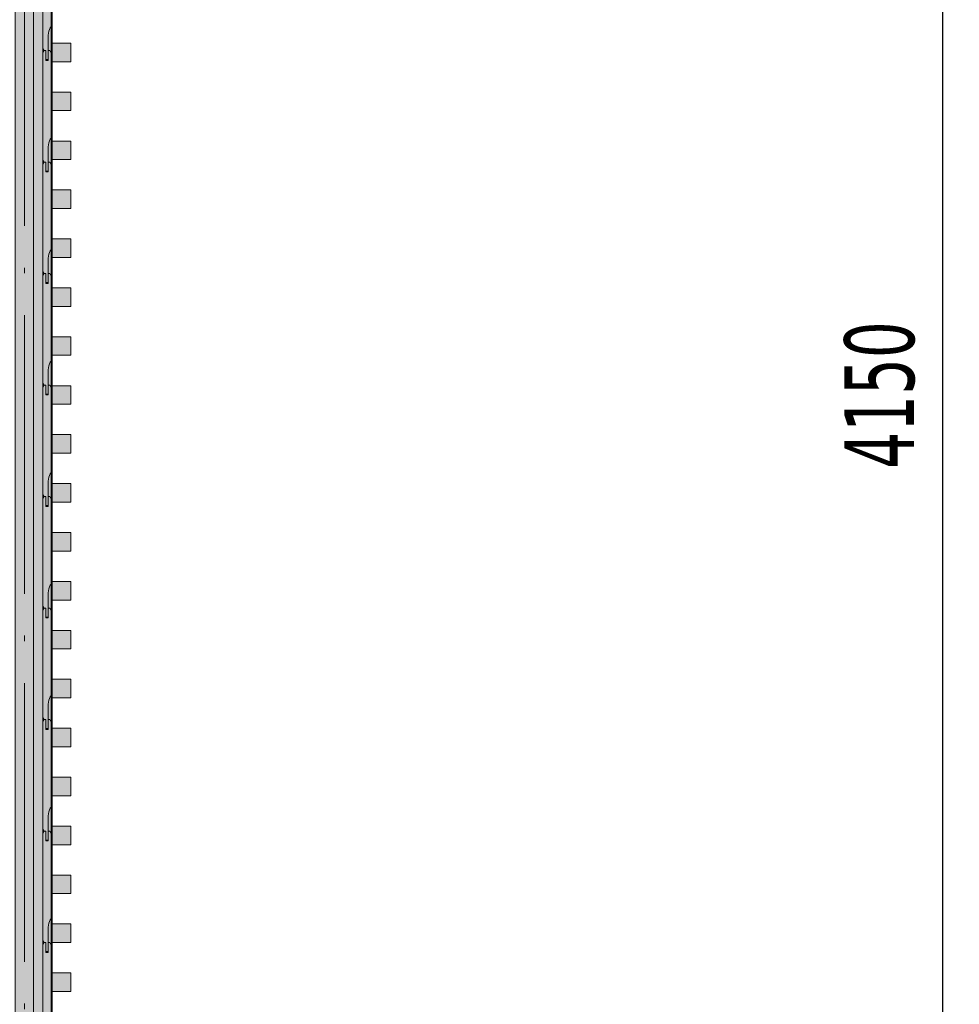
# Model space of a CAD drawing. Header units: millimetres. Extents: x 0 to 1517, y -116 to 725.
# Tile 94 of 256: x 785 to 819, y 99 to 135. Entities that reach past the tile are written whole.
import ezdxf

# ---------------------------------------------------------------- set-up
doc = ezdxf.new("R2010")
doc.units = ezdxf.units.MM
doc.linetypes.add('CADWORK_5', pattern=[13.2, 10, -1.5, 0.2, -1.5])
doc.layers.add('Ech.1_75', color=7, linetype='Continuous')
doc.styles.add('tahoma-z-r', font='txt', dxfattribs={"width": 0.704918})
doc.dimstyles.new('ISO-25', dxfattribs={"dimtxt": 2.5, "dimasz": 2.5, "dimexe": 1.25, "dimexo": 0.625, "dimtad": 1, "dimtxsty": 'Standard', "dimcen": 2.5, "dimadec": 0, "dimazin": 0, "dimtfac": 1, "dimtmove": 0, "dimatfit": 3, "dimfxl": 1, "dimarcsym": 0})

# ---------------------------------------------------------------- blocks, each defined once
blk = doc.blocks.new('cw-dimension-symbol2')
at = {"color": 0, "linetype": 'Continuous', "lineweight": -2}
for p, q in [((-1, 0), (1, 0)), ((-0.5, -0.5), (0.5, 0.5))]:
    blk.add_line(p, q, dxfattribs=at)
blk = doc.blocks.new('*D211')
at = {"layer": 'Defpoints', "color": 0}
for p in [(816.193, 148.988), (816.193, 93.655), (818.193, 93.655)]:
    blk.add_point(p, dxfattribs=at)
at = {"layer": 'Ech.1_75', "color": 0, "linetype": 'Continuous', "lineweight": -2}
for p, q in [((816.193, 148.988), (818.793, 148.988)), ((818.193, 148.388), (818.193, 94.255)), ((816.193, 93.655), (818.793, 93.655))]:
    blk.add_line(p, q, dxfattribs=at)
at = {"layer": 'Ech.1_75', "color": 0, "lineweight": -2, "xscale": 0.6000000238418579, "yscale": 0.6000000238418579, "zscale": 0.6000000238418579}
for p, rotation in [((818.193, 148.988), 90), ((818.193, 93.655), 270)]:
    blk.add_blockref('cw-dimension-symbol2', p, dxfattribs=dict(at, rotation=rotation))
at = {"layer": 'Ech.1_75', "color": 7, "linetype": 'Continuous', "lineweight": 5, "insert": (815.943, 121.322), "char_height": 2.5, "attachment_point": 5, "rotation": 90, "style": 'tahoma-z-r'}
blk.add_mtext('4150', dxfattribs=at)

msp = doc.modelspace()

# ---------------------------------------------------------------- hatches: boundary and pattern name
at = {"layer": 'Ech.1_75', "linetype": 'Continuous', "lineweight": 5, "true_color": 0xd4c4b3, "transparency": 33554687}
for points in [[(784.916, 88.6), (785.582, 88.6), (785.582, 166.736), (784.916, 166.736), (784.916, 88.6)], [(785.582, 94.655), (785.916, 94.655), (785.916, 147.788), (786.209, 147.788), (786.209, 94.655), (786.249, 94.655), (786.249, 147.988), (785.582, 147.988), (785.582, 94.655)]]:
    msp.add_hatch(color=9, dxfattribs=at).paths.add_polyline_path(points)
at = {"layer": 'Ech.1_75', "linetype": 'Continuous', "lineweight": 5, "true_color": 0xeae1d7, "transparency": 33554687}
for points in [[(786.109, 137.322), (786.016, 137.322), (786.016, 137.678), (785.956, 137.678), (785.916, 137.589), (785.916, 133.767), (785.956, 133.678), (786.022, 133.678), (786.022, 133.352), (786.102, 133.352), (786.102, 134.144), (786.102, 134.154), (786.106, 134.224), (786.115, 134.301), (786.131, 134.373), (786.152, 134.438), (786.179, 134.493), (786.209, 134.537), (786.209, 137.589), (786.169, 137.678), (786.109, 137.678), (786.109, 137.322)], [(786.102, 133.322), (786.109, 133.322), (786.109, 133.678), (786.169, 133.678), (786.209, 133.589), (786.209, 134.537), (786.179, 134.493), (786.152, 134.438), (786.131, 134.373), (786.115, 134.301), (786.106, 134.224), (786.102, 134.154), (786.102, 134.144), (786.102, 133.322)], [(785.916, 133.589), (785.956, 133.678), (785.916, 133.767), (785.916, 133.589)], [(786.109, 133.322), (786.016, 133.322), (786.016, 133.678), (785.956, 133.678), (785.916, 133.589), (785.916, 129.767), (785.956, 129.678), (786.022, 129.678), (786.022, 129.352), (786.102, 129.352), (786.102, 130.144), (786.102, 130.154), (786.106, 130.224), (786.115, 130.301), (786.131, 130.373), (786.152, 130.438), (786.179, 130.493), (786.209, 130.537), (786.209, 133.589), (786.169, 133.678), (786.109, 133.678), (786.109, 133.322)], [(786.022, 133.678), (786.016, 133.678), (786.016, 133.322), (786.022, 133.322), (786.022, 133.678)], [(786.022, 133.322), (786.102, 133.322), (786.102, 133.352), (786.022, 133.352), (786.022, 133.322)], [(786.102, 129.322), (786.109, 129.322), (786.109, 129.678), (786.169, 129.678), (786.209, 129.589), (786.209, 130.537), (786.179, 130.493), (786.152, 130.438), (786.131, 130.373), (786.115, 130.301), (786.106, 130.224), (786.102, 130.154), (786.102, 130.144), (786.102, 129.322)], [(785.916, 129.589), (785.956, 129.678), (785.916, 129.767), (785.916, 129.589)], [(786.109, 129.322), (786.016, 129.322), (786.016, 129.678), (785.956, 129.678), (785.916, 129.589), (785.916, 125.767), (785.956, 125.678), (786.022, 125.678), (786.022, 125.352), (786.102, 125.352), (786.102, 126.144), (786.102, 126.154), (786.106, 126.224), (786.115, 126.301), (786.131, 126.373), (786.152, 126.438), (786.179, 126.493), (786.209, 126.537), (786.209, 129.589), (786.169, 129.678), (786.109, 129.678), (786.109, 129.322)], [(786.022, 129.678), (786.016, 129.678), (786.016, 129.322), (786.022, 129.322), (786.022, 129.678)], [(786.022, 129.322), (786.102, 129.322), (786.102, 129.352), (786.022, 129.352), (786.022, 129.322)], [(786.102, 125.322), (786.109, 125.322), (786.109, 125.678), (786.169, 125.678), (786.209, 125.589), (786.209, 126.537), (786.179, 126.493), (786.152, 126.438), (786.131, 126.373), (786.115, 126.301), (786.106, 126.224), (786.102, 126.154), (786.102, 126.144), (786.102, 125.322)], [(785.916, 125.589), (785.956, 125.678), (785.916, 125.767), (785.916, 125.589)], [(786.109, 125.322), (786.016, 125.322), (786.016, 125.678), (785.956, 125.678), (785.916, 125.589), (785.916, 121.767), (785.956, 121.678), (786.022, 121.678), (786.022, 121.352), (786.102, 121.352), (786.102, 122.144), (786.102, 122.154), (786.106, 122.224), (786.115, 122.301), (786.131, 122.373), (786.152, 122.438), (786.179, 122.493), (786.209, 122.537), (786.209, 125.589), (786.169, 125.678), (786.109, 125.678), (786.109, 125.322)], [(786.022, 125.678), (786.016, 125.678), (786.016, 125.322), (786.022, 125.322), (786.022, 125.678)], [(786.022, 125.322), (786.102, 125.322), (786.102, 125.352), (786.022, 125.352), (786.022, 125.322)], [(786.102, 121.322), (786.109, 121.322), (786.109, 121.678), (786.169, 121.678), (786.209, 121.589), (786.209, 122.537), (786.179, 122.493), (786.152, 122.438), (786.131, 122.373), (786.115, 122.301), (786.106, 122.224), (786.102, 122.154), (786.102, 122.144), (786.102, 121.322)], [(785.916, 121.589), (785.956, 121.678), (785.916, 121.767), (785.916, 121.589)], [(786.109, 121.322), (786.016, 121.322), (786.016, 121.678), (785.956, 121.678), (785.916, 121.589), (785.916, 117.767), (785.956, 117.678), (786.022, 117.678), (786.022, 117.352), (786.102, 117.352), (786.102, 118.144), (786.102, 118.154), (786.106, 118.224), (786.115, 118.301), (786.131, 118.373), (786.152, 118.438), (786.179, 118.493), (786.209, 118.537), (786.209, 121.589), (786.169, 121.678), (786.109, 121.678), (786.109, 121.322)], [(786.022, 121.678), (786.016, 121.678), (786.016, 121.322), (786.022, 121.322), (786.022, 121.678)], [(786.022, 121.322), (786.102, 121.322), (786.102, 121.352), (786.022, 121.352), (786.022, 121.322)], [(786.102, 117.322), (786.109, 117.322), (786.109, 117.678), (786.169, 117.678), (786.209, 117.589), (786.209, 118.537), (786.179, 118.493), (786.152, 118.438), (786.131, 118.373), (786.115, 118.301), (786.106, 118.224), (786.102, 118.154), (786.102, 118.144), (786.102, 117.322)], [(785.916, 117.589), (785.956, 117.678), (785.916, 117.767), (785.916, 117.589)], [(786.109, 117.322), (786.016, 117.322), (786.016, 117.678), (785.956, 117.678), (785.916, 117.589), (785.916, 113.767), (785.956, 113.678), (786.022, 113.678), (786.022, 113.352), (786.102, 113.352), (786.102, 114.144), (786.102, 114.154), (786.106, 114.224), (786.115, 114.301), (786.131, 114.373), (786.152, 114.438), (786.179, 114.493), (786.209, 114.537), (786.209, 117.589), (786.169, 117.678), (786.109, 117.678), (786.109, 117.322)], [(786.022, 117.678), (786.016, 117.678), (786.016, 117.322), (786.022, 117.322), (786.022, 117.678)], [(786.022, 117.322), (786.102, 117.322), (786.102, 117.352), (786.022, 117.352), (786.022, 117.322)], [(786.102, 113.322), (786.109, 113.322), (786.109, 113.678), (786.169, 113.678), (786.209, 113.589), (786.209, 114.537), (786.179, 114.493), (786.152, 114.438), (786.131, 114.373), (786.115, 114.301), (786.106, 114.224), (786.102, 114.154), (786.102, 114.144), (786.102, 113.322)], [(785.916, 113.589), (785.956, 113.678), (785.916, 113.767), (785.916, 113.589)], [(786.109, 113.322), (786.016, 113.322), (786.016, 113.678), (785.956, 113.678), (785.916, 113.589), (785.916, 109.767), (785.956, 109.678), (786.022, 109.678), (786.022, 109.352), (786.102, 109.352), (786.102, 110.144), (786.102, 110.154), (786.106, 110.224), (786.115, 110.301), (786.131, 110.373), (786.152, 110.438), (786.179, 110.493), (786.209, 110.537), (786.209, 113.589), (786.169, 113.678), (786.109, 113.678), (786.109, 113.322)], [(786.022, 113.678), (786.016, 113.678), (786.016, 113.322), (786.022, 113.322), (786.022, 113.678)], [(786.022, 113.322), (786.102, 113.322), (786.102, 113.352), (786.022, 113.352), (786.022, 113.322)], [(786.102, 109.322), (786.109, 109.322), (786.109, 109.678), (786.169, 109.678), (786.209, 109.589), (786.209, 110.537), (786.179, 110.493), (786.152, 110.438), (786.131, 110.373), (786.115, 110.301), (786.106, 110.224), (786.102, 110.154), (786.102, 110.144), (786.102, 109.322)], [(785.916, 109.589), (785.956, 109.678), (785.916, 109.767), (785.916, 109.589)], [(786.109, 109.322), (786.016, 109.322), (786.016, 109.678), (785.956, 109.678), (785.916, 109.589), (785.916, 105.767), (785.956, 105.678), (786.022, 105.678), (786.022, 105.352), (786.102, 105.352), (786.102, 106.144), (786.102, 106.154), (786.106, 106.224), (786.115, 106.301), (786.131, 106.373), (786.152, 106.438), (786.179, 106.493), (786.209, 106.537), (786.209, 109.589), (786.169, 109.678), (786.109, 109.678), (786.109, 109.322)], [(786.022, 109.678), (786.016, 109.678), (786.016, 109.322), (786.022, 109.322), (786.022, 109.678)], [(786.022, 109.322), (786.102, 109.322), (786.102, 109.352), (786.022, 109.352), (786.022, 109.322)], [(786.102, 105.322), (786.109, 105.322), (786.109, 105.678), (786.169, 105.678), (786.209, 105.589), (786.209, 106.537), (786.179, 106.493), (786.152, 106.438), (786.131, 106.373), (786.115, 106.301), (786.106, 106.224), (786.102, 106.154), (786.102, 106.144), (786.102, 105.322)], [(785.916, 105.589), (785.956, 105.678), (785.916, 105.767), (785.916, 105.589)], [(786.109, 105.322), (786.016, 105.322), (786.016, 105.678), (785.956, 105.678), (785.916, 105.589), (785.916, 101.767), (785.956, 101.678), (786.022, 101.678), (786.022, 101.352), (786.102, 101.352), (786.102, 102.144), (786.102, 102.154), (786.106, 102.224), (786.115, 102.301), (786.131, 102.373), (786.152, 102.438), (786.179, 102.493), (786.209, 102.537), (786.209, 105.589), (786.169, 105.678), (786.109, 105.678), (786.109, 105.322)], [(786.022, 105.678), (786.016, 105.678), (786.016, 105.322), (786.022, 105.322), (786.022, 105.678)], [(786.022, 105.322), (786.102, 105.322), (786.102, 105.352), (786.022, 105.352), (786.022, 105.322)], [(786.102, 101.322), (786.109, 101.322), (786.109, 101.678), (786.169, 101.678), (786.209, 101.589), (786.209, 102.537), (786.179, 102.493), (786.152, 102.438), (786.131, 102.373), (786.115, 102.301), (786.106, 102.224), (786.102, 102.154), (786.102, 102.144), (786.102, 101.322)], [(785.916, 101.589), (785.956, 101.678), (785.916, 101.767), (785.916, 101.589)], [(786.109, 101.322), (786.016, 101.322), (786.016, 101.678), (785.956, 101.678), (785.916, 101.589), (785.916, 97.767), (785.956, 97.678), (786.022, 97.678), (786.022, 97.352), (786.102, 97.352), (786.102, 98.144), (786.102, 98.154), (786.106, 98.224), (786.115, 98.301), (786.131, 98.373), (786.152, 98.438), (786.179, 98.493), (786.209, 98.537), (786.209, 101.589), (786.169, 101.678), (786.109, 101.678), (786.109, 101.322)], [(786.022, 101.678), (786.016, 101.678), (786.016, 101.322), (786.022, 101.322), (786.022, 101.678)], [(786.022, 101.322), (786.102, 101.322), (786.102, 101.352), (786.022, 101.352), (786.022, 101.322)]]:
    msp.add_hatch(color=254, dxfattribs=at).paths.add_polyline_path(points)
at = {"layer": 'Ech.1_75', "linetype": 'Continuous', "lineweight": 5, "true_color": 0xeaddd7, "transparency": 33554687}
for points in [[(786.916, 133.944), (786.249, 133.944), (786.249, 133.277), (786.916, 133.277), (786.916, 133.944)], [(786.916, 132.188), (786.249, 132.188), (786.249, 131.522), (786.916, 131.522), (786.916, 132.188)], [(786.916, 130.433), (786.249, 130.433), (786.249, 129.766), (786.916, 129.766), (786.916, 130.433)], [(786.916, 128.677), (786.249, 128.677), (786.249, 128.011), (786.916, 128.011), (786.916, 128.677)], [(786.916, 126.922), (786.249, 126.922), (786.249, 126.255), (786.916, 126.255), (786.916, 126.922)], [(786.916, 125.166), (786.249, 125.166), (786.249, 124.5), (786.916, 124.5), (786.916, 125.166)], [(786.916, 123.411), (786.249, 123.411), (786.249, 122.744), (786.916, 122.744), (786.916, 123.411)], [(786.916, 121.655), (786.249, 121.655), (786.249, 120.988), (786.916, 120.988), (786.916, 121.655)], [(786.916, 119.9), (786.249, 119.9), (786.249, 119.233), (786.916, 119.233), (786.916, 119.9)], [(786.916, 118.144), (786.249, 118.144), (786.249, 117.477), (786.916, 117.477), (786.916, 118.144)], [(786.916, 116.388), (786.249, 116.388), (786.249, 115.722), (786.916, 115.722), (786.916, 116.388)], [(786.916, 114.633), (786.249, 114.633), (786.249, 113.966), (786.916, 113.966), (786.916, 114.633)], [(786.916, 112.877), (786.249, 112.877), (786.249, 112.211), (786.916, 112.211), (786.916, 112.877)], [(786.916, 111.122), (786.249, 111.122), (786.249, 110.455), (786.916, 110.455), (786.916, 111.122)], [(786.916, 109.366), (786.249, 109.366), (786.249, 108.7), (786.916, 108.7), (786.916, 109.366)], [(786.916, 107.611), (786.249, 107.611), (786.249, 106.944), (786.916, 106.944), (786.916, 107.611)], [(786.916, 105.855), (786.249, 105.855), (786.249, 105.188), (786.916, 105.188), (786.916, 105.855)], [(786.916, 104.1), (786.249, 104.1), (786.249, 103.433), (786.916, 103.433), (786.916, 104.1)], [(786.916, 102.344), (786.249, 102.344), (786.249, 101.677), (786.916, 101.677), (786.916, 102.344)], [(786.916, 100.588), (786.249, 100.588), (786.249, 99.922), (786.916, 99.922), (786.916, 100.588)]]:
    msp.add_hatch(color=254, dxfattribs=at).paths.add_polyline_path(points)

# ---------------------------------------------------------------- linework, layer by layer
at = {"layer": 'Ech.1_75', "color": 7, "linetype": 'CADWORK_5', "lineweight": 5}
msp.add_lwpolyline([(785.249, -97.012), (785.249, 215.655)], dxfattribs=at)
at = {"layer": 'Ech.1_75', "color": 7, "linetype": 'Continuous', "lineweight": 5}
for points in [[(784.916, 88.6), (785.582, 88.6), (785.582, 166.736), (784.916, 166.736), (784.916, 88.6)], [(785.582, 94.655), (785.916, 94.655), (785.916, 147.788), (786.209, 147.788), (786.209, 94.655), (786.249, 94.655), (786.249, 147.988), (785.582, 147.988), (785.582, 94.655)], [(786.109, 137.322), (786.016, 137.322), (786.016, 137.678), (785.956, 137.678), (785.916, 137.589), (785.916, 133.767), (785.956, 133.678), (786.022, 133.678), (786.022, 133.352), (786.102, 133.352), (786.102, 134.144), (786.102, 134.154), (786.106, 134.224), (786.115, 134.301), (786.131, 134.373), (786.152, 134.438), (786.179, 134.493), (786.209, 134.537), (786.209, 137.589), (786.169, 137.678), (786.109, 137.678), (786.109, 137.322)], [(786.102, 133.322), (786.109, 133.322), (786.109, 133.678), (786.169, 133.678), (786.209, 133.589), (786.209, 134.537), (786.179, 134.493), (786.152, 134.438), (786.131, 134.373), (786.115, 134.301), (786.106, 134.224), (786.102, 134.154), (786.102, 134.144), (786.102, 133.322)], [(786.916, 133.944), (786.249, 133.944), (786.249, 133.277), (786.916, 133.277), (786.916, 133.944)], [(785.916, 133.589), (785.956, 133.678), (785.916, 133.767), (785.916, 133.589)], [(786.109, 133.322), (786.016, 133.322), (786.016, 133.678), (785.956, 133.678), (785.916, 133.589), (785.916, 129.767), (785.956, 129.678), (786.022, 129.678), (786.022, 129.352), (786.102, 129.352), (786.102, 130.144), (786.102, 130.154), (786.106, 130.224), (786.115, 130.301), (786.131, 130.373), (786.152, 130.438), (786.179, 130.493), (786.209, 130.537), (786.209, 133.589), (786.169, 133.678), (786.109, 133.678), (786.109, 133.322)], [(786.022, 133.678), (786.016, 133.678), (786.016, 133.322), (786.022, 133.322), (786.022, 133.678)], [(786.022, 133.322), (786.102, 133.322), (786.102, 133.352), (786.022, 133.352), (786.022, 133.322)], [(786.916, 132.188), (786.249, 132.188), (786.249, 131.522), (786.916, 131.522), (786.916, 132.188)], [(786.102, 129.322), (786.109, 129.322), (786.109, 129.678), (786.169, 129.678), (786.209, 129.589), (786.209, 130.537), (786.179, 130.493), (786.152, 130.438), (786.131, 130.373), (786.115, 130.301), (786.106, 130.224), (786.102, 130.154), (786.102, 130.144), (786.102, 129.322)], [(786.916, 130.433), (786.249, 130.433), (786.249, 129.766), (786.916, 129.766), (786.916, 130.433)], [(785.916, 129.589), (785.956, 129.678), (785.916, 129.767), (785.916, 129.589)], [(786.109, 129.322), (786.016, 129.322), (786.016, 129.678), (785.956, 129.678), (785.916, 129.589), (785.916, 125.767), (785.956, 125.678), (786.022, 125.678), (786.022, 125.352), (786.102, 125.352), (786.102, 126.144), (786.102, 126.154), (786.106, 126.224), (786.115, 126.301), (786.131, 126.373), (786.152, 126.438), (786.179, 126.493), (786.209, 126.537), (786.209, 129.589), (786.169, 129.678), (786.109, 129.678), (786.109, 129.322)], [(786.022, 129.678), (786.016, 129.678), (786.016, 129.322), (786.022, 129.322), (786.022, 129.678)], [(786.022, 129.322), (786.102, 129.322), (786.102, 129.352), (786.022, 129.352), (786.022, 129.322)], [(786.916, 128.677), (786.249, 128.677), (786.249, 128.011), (786.916, 128.011), (786.916, 128.677)], [(786.916, 126.922), (786.249, 126.922), (786.249, 126.255), (786.916, 126.255), (786.916, 126.922)], [(786.102, 125.322), (786.109, 125.322), (786.109, 125.678), (786.169, 125.678), (786.209, 125.589), (786.209, 126.537), (786.179, 126.493), (786.152, 126.438), (786.131, 126.373), (786.115, 126.301), (786.106, 126.224), (786.102, 126.154), (786.102, 126.144), (786.102, 125.322)], [(785.916, 125.589), (785.956, 125.678), (785.916, 125.767), (785.916, 125.589)], [(786.109, 125.322), (786.016, 125.322), (786.016, 125.678), (785.956, 125.678), (785.916, 125.589), (785.916, 121.767), (785.956, 121.678), (786.022, 121.678), (786.022, 121.352), (786.102, 121.352), (786.102, 122.144), (786.102, 122.154), (786.106, 122.224), (786.115, 122.301), (786.131, 122.373), (786.152, 122.438), (786.179, 122.493), (786.209, 122.537), (786.209, 125.589), (786.169, 125.678), (786.109, 125.678), (786.109, 125.322)], [(786.022, 125.678), (786.016, 125.678), (786.016, 125.322), (786.022, 125.322), (786.022, 125.678)], [(786.022, 125.322), (786.102, 125.322), (786.102, 125.352), (786.022, 125.352), (786.022, 125.322)], [(786.916, 125.166), (786.249, 125.166), (786.249, 124.5), (786.916, 124.5), (786.916, 125.166)], [(786.916, 123.411), (786.249, 123.411), (786.249, 122.744), (786.916, 122.744), (786.916, 123.411)], [(786.102, 121.322), (786.109, 121.322), (786.109, 121.678), (786.169, 121.678), (786.209, 121.589), (786.209, 122.537), (786.179, 122.493), (786.152, 122.438), (786.131, 122.373), (786.115, 122.301), (786.106, 122.224), (786.102, 122.154), (786.102, 122.144), (786.102, 121.322)], [(785.916, 121.589), (785.956, 121.678), (785.916, 121.767), (785.916, 121.589)], [(786.109, 121.322), (786.016, 121.322), (786.016, 121.678), (785.956, 121.678), (785.916, 121.589), (785.916, 117.767), (785.956, 117.678), (786.022, 117.678), (786.022, 117.352), (786.102, 117.352), (786.102, 118.144), (786.102, 118.154), (786.106, 118.224), (786.115, 118.301), (786.131, 118.373), (786.152, 118.438), (786.179, 118.493), (786.209, 118.537), (786.209, 121.589), (786.169, 121.678), (786.109, 121.678), (786.109, 121.322)], [(786.022, 121.678), (786.016, 121.678), (786.016, 121.322), (786.022, 121.322), (786.022, 121.678)], [(786.916, 121.655), (786.249, 121.655), (786.249, 120.988), (786.916, 120.988), (786.916, 121.655)], [(786.022, 121.322), (786.102, 121.322), (786.102, 121.352), (786.022, 121.352), (786.022, 121.322)], [(786.916, 119.9), (786.249, 119.9), (786.249, 119.233), (786.916, 119.233), (786.916, 119.9)], [(786.102, 117.322), (786.109, 117.322), (786.109, 117.678), (786.169, 117.678), (786.209, 117.589), (786.209, 118.537), (786.179, 118.493), (786.152, 118.438), (786.131, 118.373), (786.115, 118.301), (786.106, 118.224), (786.102, 118.154), (786.102, 118.144), (786.102, 117.322)], [(786.916, 118.144), (786.249, 118.144), (786.249, 117.477), (786.916, 117.477), (786.916, 118.144)], [(785.916, 117.589), (785.956, 117.678), (785.916, 117.767), (785.916, 117.589)], [(786.109, 117.322), (786.016, 117.322), (786.016, 117.678), (785.956, 117.678), (785.916, 117.589), (785.916, 113.767), (785.956, 113.678), (786.022, 113.678), (786.022, 113.352), (786.102, 113.352), (786.102, 114.144), (786.102, 114.154), (786.106, 114.224), (786.115, 114.301), (786.131, 114.373), (786.152, 114.438), (786.179, 114.493), (786.209, 114.537), (786.209, 117.589), (786.169, 117.678), (786.109, 117.678), (786.109, 117.322)], [(786.022, 117.678), (786.016, 117.678), (786.016, 117.322), (786.022, 117.322), (786.022, 117.678)], [(786.022, 117.322), (786.102, 117.322), (786.102, 117.352), (786.022, 117.352), (786.022, 117.322)], [(786.916, 116.388), (786.249, 116.388), (786.249, 115.722), (786.916, 115.722), (786.916, 116.388)], [(786.102, 113.322), (786.109, 113.322), (786.109, 113.678), (786.169, 113.678), (786.209, 113.589), (786.209, 114.537), (786.179, 114.493), (786.152, 114.438), (786.131, 114.373), (786.115, 114.301), (786.106, 114.224), (786.102, 114.154), (786.102, 114.144), (786.102, 113.322)], [(786.916, 114.633), (786.249, 114.633), (786.249, 113.966), (786.916, 113.966), (786.916, 114.633)], [(785.916, 113.589), (785.956, 113.678), (785.916, 113.767), (785.916, 113.589)], [(786.109, 113.322), (786.016, 113.322), (786.016, 113.678), (785.956, 113.678), (785.916, 113.589), (785.916, 109.767), (785.956, 109.678), (786.022, 109.678), (786.022, 109.352), (786.102, 109.352), (786.102, 110.144), (786.102, 110.154), (786.106, 110.224), (786.115, 110.301), (786.131, 110.373), (786.152, 110.438), (786.179, 110.493), (786.209, 110.537), (786.209, 113.589), (786.169, 113.678), (786.109, 113.678), (786.109, 113.322)], [(786.022, 113.678), (786.016, 113.678), (786.016, 113.322), (786.022, 113.322), (786.022, 113.678)], [(786.022, 113.322), (786.102, 113.322), (786.102, 113.352), (786.022, 113.352), (786.022, 113.322)], [(786.916, 112.877), (786.249, 112.877), (786.249, 112.211), (786.916, 112.211), (786.916, 112.877)], [(786.916, 111.122), (786.249, 111.122), (786.249, 110.455), (786.916, 110.455), (786.916, 111.122)], [(786.102, 109.322), (786.109, 109.322), (786.109, 109.678), (786.169, 109.678), (786.209, 109.589), (786.209, 110.537), (786.179, 110.493), (786.152, 110.438), (786.131, 110.373), (786.115, 110.301), (786.106, 110.224), (786.102, 110.154), (786.102, 110.144), (786.102, 109.322)], [(785.916, 109.589), (785.956, 109.678), (785.916, 109.767), (785.916, 109.589)], [(786.109, 109.322), (786.016, 109.322), (786.016, 109.678), (785.956, 109.678), (785.916, 109.589), (785.916, 105.767), (785.956, 105.678), (786.022, 105.678), (786.022, 105.352), (786.102, 105.352), (786.102, 106.144), (786.102, 106.154), (786.106, 106.224), (786.115, 106.301), (786.131, 106.373), (786.152, 106.438), (786.179, 106.493), (786.209, 106.537), (786.209, 109.589), (786.169, 109.678), (786.109, 109.678), (786.109, 109.322)], [(786.022, 109.678), (786.016, 109.678), (786.016, 109.322), (786.022, 109.322), (786.022, 109.678)], [(786.022, 109.322), (786.102, 109.322), (786.102, 109.352), (786.022, 109.352), (786.022, 109.322)], [(786.916, 109.366), (786.249, 109.366), (786.249, 108.7), (786.916, 108.7), (786.916, 109.366)], [(786.916, 107.611), (786.249, 107.611), (786.249, 106.944), (786.916, 106.944), (786.916, 107.611)], [(786.102, 105.322), (786.109, 105.322), (786.109, 105.678), (786.169, 105.678), (786.209, 105.589), (786.209, 106.537), (786.179, 106.493), (786.152, 106.438), (786.131, 106.373), (786.115, 106.301), (786.106, 106.224), (786.102, 106.154), (786.102, 106.144), (786.102, 105.322)], [(785.916, 105.589), (785.956, 105.678), (785.916, 105.767), (785.916, 105.589)], [(786.109, 105.322), (786.016, 105.322), (786.016, 105.678), (785.956, 105.678), (785.916, 105.589), (785.916, 101.767), (785.956, 101.678), (786.022, 101.678), (786.022, 101.352), (786.102, 101.352), (786.102, 102.144), (786.102, 102.154), (786.106, 102.224), (786.115, 102.301), (786.131, 102.373), (786.152, 102.438), (786.179, 102.493), (786.209, 102.537), (786.209, 105.589), (786.169, 105.678), (786.109, 105.678), (786.109, 105.322)], [(786.022, 105.678), (786.016, 105.678), (786.016, 105.322), (786.022, 105.322), (786.022, 105.678)], [(786.916, 105.855), (786.249, 105.855), (786.249, 105.188), (786.916, 105.188), (786.916, 105.855)], [(786.022, 105.322), (786.102, 105.322), (786.102, 105.352), (786.022, 105.352), (786.022, 105.322)], [(786.916, 104.1), (786.249, 104.1), (786.249, 103.433), (786.916, 103.433), (786.916, 104.1)], [(786.102, 101.322), (786.109, 101.322), (786.109, 101.678), (786.169, 101.678), (786.209, 101.589), (786.209, 102.537), (786.179, 102.493), (786.152, 102.438), (786.131, 102.373), (786.115, 102.301), (786.106, 102.224), (786.102, 102.154), (786.102, 102.144), (786.102, 101.322)], [(786.916, 102.344), (786.249, 102.344), (786.249, 101.677), (786.916, 101.677), (786.916, 102.344)], [(785.916, 101.589), (785.956, 101.678), (785.916, 101.767), (785.916, 101.589)], [(786.109, 101.322), (786.016, 101.322), (786.016, 101.678), (785.956, 101.678), (785.916, 101.589), (785.916, 97.767), (785.956, 97.678), (786.022, 97.678), (786.022, 97.352), (786.102, 97.352), (786.102, 98.144), (786.102, 98.154), (786.106, 98.224), (786.115, 98.301), (786.131, 98.373), (786.152, 98.438), (786.179, 98.493), (786.209, 98.537), (786.209, 101.589), (786.169, 101.678), (786.109, 101.678), (786.109, 101.322)], [(786.022, 101.678), (786.016, 101.678), (786.016, 101.322), (786.022, 101.322), (786.022, 101.678)], [(786.022, 101.322), (786.102, 101.322), (786.102, 101.352), (786.022, 101.352), (786.022, 101.322)], [(786.916, 100.588), (786.249, 100.588), (786.249, 99.922), (786.916, 99.922), (786.916, 100.588)]]:
    msp.add_lwpolyline(points, close=True, dxfattribs=at)

# ---------------------------------------------------------------- dimensions: what is measured, and where the dimension line sits
dim = msp.add_linear_dim(base=(818.193, 93.655), p1=(816.193, 148.988), p2=(816.193, 93.655), angle=270, text='4150', dimstyle='ISO-25', override={"dimtxt": 2.5, "dimasz": 0.6, "dimexe": 0.6, "dimexo": 0, "dimgap": 0, "dimdec": 2, "dimlfac": 1, "dimtxsty": 'tahoma-z-r', "dimblk": 'cw-dimension-symbol2', "dimclrt": 7, "dimtmove": 2}, dxfattribs=at)
dim.commit()
dim.dimension.update_dxf_attribs({"geometry": '*D211', "text_midpoint": (815.943, 121.322), "dimtype": 161, "text_rotation": 90})

doc.saveas('drawing.dxf')
